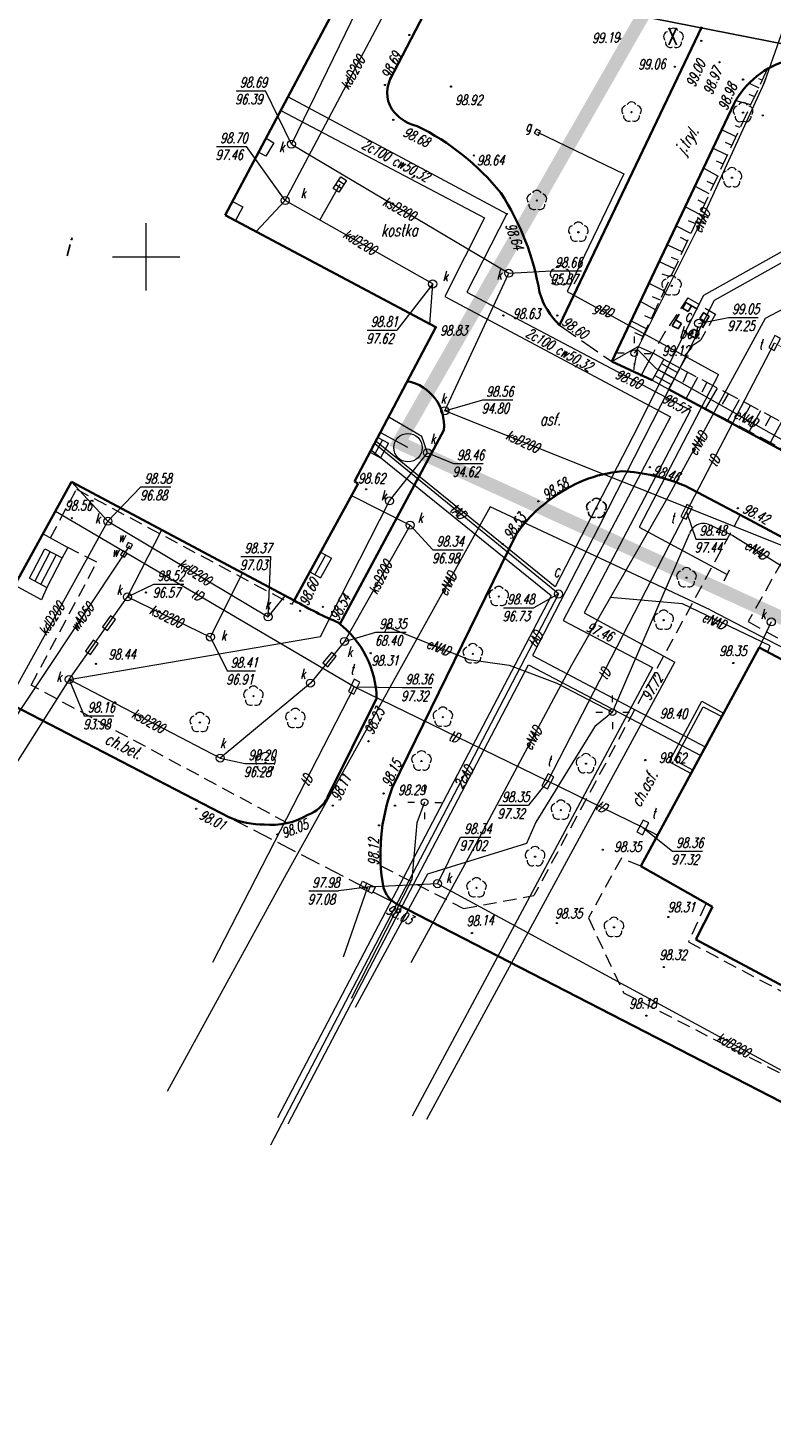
# Model space of a CAD drawing. Header units: metres. Extents: x 7502830 to 7503431, y 5814286 to 5814698.
# Tile 10 of 20: x 7503091 to 7503146, y 5814413 to 5814517. Entities that reach past the tile are written whole.
import ezdxf
from ezdxf.enums import TextEntityAlignment as Align

# ---------------------------------------------------------------- set-up
doc = ezdxf.new("R2010")
doc.units = ezdxf.units.M
doc.header["$MEASUREMENT"] = 0
for name, pattern in [('1', [0]), ('11', [3, 2.5, -0.5]), ('BUD', [0]), ('BUI', [0]), ('BUW', [1.5, 1, -0.5]), ('KOC', [1.5, 1, -0.5]), ('KOJ', [0]), ('KOU', [2, 1.5, -0.5]), ('PRZER1-1', [1, 0.5, -0.5]), ('SCH', [0]), ('SWT', [0]), ('UEB', [0]), ('UPC', [0]), ('UPE', [0]), ('UPG', [0]), ('UPK', [0]), ('UPT', [0]), ('UPW', [0]), ('WJD', [0]), ('WSD', [1.75, 1.25, -0.5]), ('WSQ', [1.75, 1.25, -0.5])]:
    doc.linetypes.add(name, pattern=pattern)
doc.layers.get('0').update_dxf_attribs({"linetype": 'CONTINUOUS'})
doc.layers.get('Defpoints').update_dxf_attribs({"linetype": 'CONTINUOUS'})
doc.layers.add('0_TXT', color=7, linetype='CONTINUOUS')
doc.layers.add('pomiar_18_12_2024', color=7, linetype='CONTINUOUS')
for name, color, linetype, lineweight in [('1_ view 1', 7, 'CONTINUOUS', 15), ('EBTPO_L_2', 7, 'CONTINUOUS', 15), ('EBTPO_L_4', 7, 'BUI', 25), ('EBTPO_L_6', 7, 'WJD', 18), ('EBUOA_T_1', 7, 'CONTINUOUS', 20), ('EBUPP_L_1', 7, 'BUD', 35), ('EBUPP_L_3', 7, '1', 35), ('KRZYZE_L_0', 7, '1', 18), ('SDROK_T_0', 7, 'CONTINUOUS', 18), ('SDROK_T_1', 7, 'CONTINUOUS', 18), ('SDRPK_L_0', 7, 'KOJ', 35), ('SDRPK_L_1', 7, '11', 15), ('SDRPK_L_2', 7, 'KOC', 18), ('SDRPK_L_3', 7, 'KOJ', 35), ('SDRPK_L_4', 7, 'KOU', 18), ('SDRPK_L_5', 7, '11', 18), ('SZZPZ_T_0', 3, 'CONTINUOUS', 18), ('UCCOA_T_0', 6, 'CONTINUOUS', 18), ('UCCOC_T_0', 6, 'CONTINUOUS', 15), ('UCCOO_T_0', 6, 'CONTINUOUS', 15), ('UCCPA_T_1', 6, 'CONTINUOUS', 18), ('UCCPOR_L_1', 6, 'UPC', 18), ('UEEOO_T_0', 1, 'CONTINUOUS', 15), ('UEEPA_T_1', 7, 'CONTINUOUS', 18), ('UEEPA_T_2', 1, 'CONTINUOUS', 18), ('UEEPA_T_3', 1, 'CONTINUOUS', 18), ('UEEPON_L_0', 1, 'UEB', 15), ('UEEPON_L_1', 1, 'UEB', 15), ('UGGOA_T_0', 30, 'CONTINUOUS', 18), ('UGGOO_T_0', 2, 'CONTINUOUS', 15), ('UGGPA_T_1', 7, 'CONTINUOUS', 18), ('UGGPON_L_1', 2, 'UPG', 15), ('UKKOA_T_0', 3, 'CONTINUOUS', 15), ('UKKOA_T_2', 34, 'CONTINUOUS', 15), ('UKKOC_T_0', 3, 'CONTINUOUS', 15), ('UKKOC_T_2', 34, 'CONTINUOUS', 15), ('UKKOO_T_0', 3, 'CONTINUOUS', 15), ('UKKOO_T_2', 34, 'CONTINUOUS', 15), ('UKKPA_L_5', 14, '11', 18), ('UKKPA_T_1', 7, 'CONTINUOUS', 18), ('UKKPA_T_5', 7, 'CONTINUOUS', 18), ('UKKPOD_L_1', 3, 'UPK', 18), ('UKKPOR_L_1', 34, 'UPK', 18), ('UTTOA_T_0', 30, 'CONTINUOUS', 15), ('UTTOC_T_0', 30, 'CONTINUOUS', 15), ('UTTOO_T_0', 30, 'CONTINUOUS', 15), ('UTTPA_T_1', 30, 'CONTINUOUS', 18), ('UTTPO_L_1', 30, 'UPT', 15), ('UWWOA_T_0', 150, 'CONTINUOUS', 15), ('UWWOO_T_0', 150, 'CONTINUOUS', 15), ('UWWPA_T_1', 7, 'CONTINUOUS', 18), ('UWWPO_L_1', 150, 'UPW', 15), ('WUKOS_T_1', 7, 'CONTINUOUS', 15), ('WUKPS_L_6', 7, 'WSQ', 18), ('WWRPH_T_0', 7, 'CONTINUOUS', 15), ('WWRPH_T_1', 7, 'CONTINUOUS', 18)]:
    doc.layers.add(name, color=color, linetype=linetype, lineweight=lineweight)
doc.styles.add('ARIAL', font='arial.ttf', dxfattribs={"width": 0.8})
doc.styles.get("Standard").update_dxf_attribs({"font": 'Simplex.SHX', "width": 0.75})
doc.styles.add('STYL_ARIAL', font='simplex', dxfattribs={"width": 0.75, "oblique": 0.1})
doc.dimstyles.get("Standard").update_dxf_attribs({"dimtxt": 1, "dimasz": 1, "dimexe": 1, "dimexo": 1, "dimgap": 1, "dimtad": 1, "dimtxsty": 'Standard', "dimcen": 2.5, "dimadec": 0, "dimazin": 0, "dimtfac": 1, "dimtmove": 0, "dimatfit": 3, "dimfxl": 1, "dimarcsym": 0})

# ---------------------------------------------------------------- blocks, each defined once
blk = doc.blocks.new('DLI')
at = {"color": 8, "linetype": 'Continuous', "lineweight": 5}
blk.add_circle((0, 0), 0.045, dxfattribs=at)
for centre, start, end in [((-0.36, 0.12), 102.1445, 221.86), ((0, 0.38), 30.1401, 149.8599), ((0.36, 0.12), 318.14, 77.8555), ((-0.22, -0.3), 174.1482, 293.8542), ((0.22, -0.3), 246.1458, 5.8518)]:
    blk.add_arc(centre, 0.375, start, end, dxfattribs=at)
blk = doc.blocks.new('WLZ')
at = {"linetype": 'Continuous'}
blk.add_circle((0, 0), 0.3, dxfattribs=at)
blk = doc.blocks.new('SLS')
at = {"linetype": 'Continuous'}
blk.add_circle((0, 0), 0.25, dxfattribs=at)
blk = doc.blocks.new('LAT')
at = {"linetype": 'Continuous'}
for p, q in [((0, 0.75), (0, 1.25)), ((-1.25, 0), (-0.75, 0)), ((0.75, 0), (1.25, 0)), ((0, -0.75), (0, -1.25))]:
    blk.add_line(p, q, dxfattribs=at)
blk = doc.blocks.new('ZAS')
at = {"linetype": 'Continuous'}
for p, q in [((0.175, 0.175), (-0.175, 0.175)), ((-0.175, 0.175), (-0.175, -0.175)), ((0.175, -0.175), (0.175, 0.175)), ((-0.175, -0.175), (0.175, -0.175))]:
    blk.add_line(p, q, dxfattribs=at)
blk = doc.blocks.new('KRA')
at = {"linetype": 'Continuous'}
for p, q in [((-0.525, -0.25), (-0.525, 0.25)), ((-0.525, 0.25), (0.525, 0.25)), ((-0.175, -0.25), (-0.175, 0.25)), ((0.175, -0.25), (0.175, 0.25)), ((0.525, 0.25), (0.525, -0.25)), ((0.525, -0.25), (-0.525, -0.25))]:
    blk.add_line(p, q, dxfattribs=at)
blk = doc.blocks.new('WLD')
at = {"linetype": 'Continuous'}
for p, q in [((0.5, 0.23), (-0.5, 0.23)), ((-0.5, 0.23), (-0.5, -0.23)), ((0.5, -0.23), (0.5, 0.23)), ((-0.5, -0.23), (0.5, -0.23))]:
    blk.add_line(p, q, dxfattribs=at)
blk = doc.blocks.new('WSP')
at = {"linetype": 'Continuous'}
blk.add_circle((0, 0), 0.045, dxfattribs=at)
blk = doc.blocks.new('fdsfdsgdgfd')
at = {"layer": 'EBTPO_L_2', "color": 8, "linetype": 'SWT'}
for p, q in [((-137.43, 91.87), (-136.87, 91.52)), ((-137.45, 90.52), (-138, 90.81)), ((-136.87, 91.52), (-137.45, 90.52)), ((-139.94, 87.14), (-139.18, 86.74)), ((-139.18, 86.74), (-139.72, 85.73))]:
    blk.add_line(p, q, dxfattribs=at)
at = {"layer": 'EBTPO_L_2', "color": 8, "linetype": 'SCH'}
for p, q in [((-107.83, 75.41), (-108.7, 73.85)), ((-108.01, 75.08), (-106.81, 74.43)), ((-107.83, 75.41), (-106.63, 74.75)), ((-108.5, 74.21), (-107.28, 73.54)), ((-108.25, 74.64), (-107.05, 73.98)), ((-106.6, 74.83), (-107.48, 73.18)), ((-108.7, 73.85), (-107.48, 73.18))]:
    blk.add_line(p, q, dxfattribs=at)
at = {"layer": 'EBTPO_L_4', "color": 8, "linetype": 'BUW'}
for p, q in [((-107.21, 77.9), (-106.2, 79.63)), ((-106.45, 79.2), (-106.02, 78.95)), ((-106.2, 79.63), (-104.46, 78.62)), ((-105.77, 79.38), (-106.02, 78.95)), ((-106.96, 78.33), (-106.53, 78.08)), ((-104.46, 78.62), (-105.43, 76.96)), ((-104.89, 78.87), (-105.15, 78.44)), ((-105.15, 78.44), (-104.72, 78.18)), ((-105.43, 76.96), (-107.21, 77.9)), ((-106.77, 77.67), (-106.53, 78.08)), ((-105.87, 77.2), (-105.64, 77.64)), ((-105.64, 77.64), (-105.18, 77.39))]:
    blk.add_line(p, q, dxfattribs=at)
at = {"layer": 'EBTPO_L_6', "color": 8, "linetype": 'SCH'}
for p, q in [((-128.78, 69.41), (-129.36, 68.31)), ((-129.13, 69.59), (-128.34, 69.17)), ((-128.34, 69.17), (-128.92, 68.08)), ((-129.7, 68.49), (-128.92, 68.08)), ((-154.04, 62.42), (-152.19, 61.39)), ((-155.05, 59.11), (-153.91, 61.31)), ((-153.5, 61.09), (-154.64, 58.89)), ((-153.05, 60.86), (-154.19, 58.66)), ((-153.91, 61.31), (-152.61, 60.63)), ((-152.61, 60.63), (-153.75, 58.43)), ((-152.19, 61.39), (-152.61, 60.63)), ((-133.02, 60.84), (-133.81, 59.38)), ((-133.39, 61.04), (-132.58, 60.6)), ((-132.58, 60.6), (-133.38, 59.15)), ((-134.18, 59.58), (-133.38, 59.15)), ((-154.16, 57.51), (-156.15, 58.6)), ((-155.05, 59.11), (-153.75, 58.43)), ((-153.75, 58.43), (-154.16, 57.51)), ((-107.45, 45.46), (-105.02, 49.96)), ((-107.04, 45.58), (-104.9, 49.55)), ((-105.02, 49.96), (-103.39, 49.08)), ((-104.9, 49.55), (-103.53, 48.81)), ((-105.82, 44.58), (-107.45, 45.46)), ((-105.68, 44.84), (-107.04, 45.58))]:
    blk.add_line(p, q, dxfattribs=at)
at = {"layer": 'EBUPP_L_1', "color": 8, "linetype": 'BUD'}
for p, q in [((-124.81, 77.79), (-140.48, 86.13)), ((-151.91, 66.29), (-159.63, 52.28)), ((-135.34, 57.45), (-151.91, 66.29)), ((-135.34, 57.45), (-130.59, 66.17)), ((-130.85, 66.31), (-130.59, 66.17)), ((-100.75, 53.96), (-109.55, 37.69)), ((-52.39, 28.1), (-100.75, 53.96)), ((-109.55, 37.69), (-104.22, 34.66)), ((-104.22, 34.66), (-105.46, 32.22)), ((-105.46, 32.22), (-67.78, 12.12))]:
    blk.add_line(p, q, dxfattribs=at)
at = {"layer": 'EBUPP_L_3', "color": 8, "linetype": 'BUD'}
for p, q in [((-140.48, 86.13), (-130.44, 105.07)), ((-124.81, 77.79), (-130.85, 66.31))]:
    blk.add_line(p, q, dxfattribs=at)
at = {"layer": 'KRZYZE_L_0', "color": 8, "linetype": '1'}
for p, q in [((-146.36, 80.53), (-146.36, 85.53)), ((-148.86, 83.03), (-143.86, 83.03))]:
    blk.add_line(p, q, dxfattribs=at)
at = {"layer": 'SDRPK_L_0', "color": 8, "linetype": 'KOJ'}
for p, q in [((-352.56, 151.35), (-140.15, 41.3)), ((-125.06, 102.33), (-128.22, 96.2)), ((-105.02, 100.15), (-115.6, 77.95)), ((-102.64, 94.4), (-111.71, 75.23)), ((-111.71, 75.23), (-108.7, 73.85)), ((-107.48, 73.18), (-73.05, 54.55)), ((-102.16, 63.82), (-106.25, 65.98)), ((-91.41, 58.1), (-102.16, 63.82)), ((-118.8, 62.42), (-128.05, 43.52)), ((-132.86, 42.81), (-129.21, 50.17)), ((-127.78, 34.9), (-76.89, 8.7))]:
    blk.add_line(p, q, dxfattribs=at)
for centre, radius, start, end in [((-96.76, 91.25), 6.67, 105.1774, 151.8185), ((-126.15, 95.24), 2.28, 155.1271, 220.3124), ((-125.5, 95.86), 3.17, 221.2704, 257.4299), ((-134.21, 76.39), 18.23, 38.6831, 63.9281), ((-136.07, 77.24), 19.24, 9.4096, 33.2228), ((-111.66, 82.02), 5.67, 196.6953, 225.9241), ((-109.99, 56.85), 10.27, 95.3866, 127.8194), ((-111.83, 52.73), 14.38, 67.143, 86.4771), ((-110.78, 57.04), 9.65, 124.7789, 146.1672), ((-120.68, 82.47), 28.99, 239.6267, 246.9429), ((-136.54, 50), 7.33, 1.3013, 52.1323), ((-135.32, 44.09), 2.78, 290.9705, 332.5469), ((-114.59, 38.59), 14.34, 159.8834, 190.1194), ((-137.71, 46.84), 6.05, 246.2425, 271.2673), ((-137.01, 46.01), 5.25, 263.8264, 300.7713), ((-126.73, 36.68), 2.06, 197.1449, 239.4729)]:
    blk.add_arc(centre, radius, start, end, dxfattribs=at)
at = {"layer": 'SDRPK_L_1', "color": 8, "linetype": 'KOU'}
blk.add_line((-140.15, 41.3), (-127.78, 34.9), dxfattribs=at)
at = {"layer": 'SDRPK_L_2', "color": 8, "linetype": 'KOC'}
for p, q in [((-102.16, 63.82), (-117.51, 35.49)), ((-99.06, 60.34), (-101.56, 55.88)), ((-128.9, 37.71), (-122.74, 34.54))]:
    blk.add_line(p, q, dxfattribs=at)
at = {"layer": 'SDRPK_L_3', "color": 8, "linetype": 'KOJ'}
blk.add_line((-131.93, 55.75), (-124.21, 70.13), dxfattribs=at)
blk.add_arc((-127.59, 70.45), 3.4, 354.5578, 78.7825, dxfattribs=at)
at = {"layer": 'SDRPK_L_4', "color": 8, "linetype": 'KOU'}
blk.add_line((-115.61, 77.95), (-111.71, 75.23), dxfattribs=at)
at = {"layer": 'SDRPK_L_5', "color": 8, "linetype": 'KOC'}
for p, q in [((-106.04, 79.98), (-107.76, 77.42)), ((-106.04, 79.98), (-103.98, 78.76)), ((-103.98, 78.76), (-105.09, 76.86)), ((-107.76, 77.42), (-108.64, 75.87)), ((-106.6, 74.83), (-105.67, 76.45)), ((-105.67, 76.45), (-105.09, 76.86)), ((-107.83, 75.41), (-108.64, 75.87)), ((-153.49, 62.11), (-151.55, 65.75)), ((-151.55, 65.75), (-135.49, 57.17)), ((-150.03, 60.31), (-152.19, 61.39)), ((-154.92, 51.16), (-150.03, 60.31)), ((-135.49, 57.17), (-135.34, 57.45)), ((-101.56, 55.88), (-91.52, 50.32)), ((-135.85, 40.89), (-154.92, 51.16)), ((-111, 38.28), (-113.45, 33.83)), ((-109.55, 37.69), (-111, 38.28)), ((-122.74, 34.54), (-117.51, 35.49)), ((-104.71, 34.87), (-106.01, 32.05)), ((-113.45, 33.83), (-110.83, 28.26)), ((-106.01, 32.05), (-82.46, 19.55)), ((-110.83, 28.26), (-88.23, 16.67))]:
    blk.add_line(p, q, dxfattribs=at)
at = {"layer": 'UCCOC_T_0', "color": 8, "linetype": 'Continuous', "lineweight": 0}
for p, q in [((-105.25, 78.08), (-103.03, 78.52)), ((-103.03, 78.52), (-100.81, 78.52)), ((-115.68, 57.94), (-117.51, 56.92)), ((-119.76, 56.92), (-117.51, 56.92))]:
    blk.add_line(p, q, dxfattribs=at)
at = {"layer": 'UCCPOR_L_1', "color": 8, "linetype": 'UPC'}
for p, q in [((-135.8, 94.94), (-119.52, 86.22)), ((-136.35, 93.92), (-121.18, 85.92)), ((-82.24, 92.8), (-104.88, 80.16)), ((-83.79, 91.1), (-104.1, 79.79)), ((-121.18, 85.92), (-124.14, 80.07)), ((-119.52, 86.22), (-122.51, 80.4)), ((-122.51, 80.4), (-105.85, 71.62)), ((-124.14, 80.07), (-107.35, 71.12)), ((-104.1, 79.79), (-112.68, 62.93)), ((-104.88, 80.16), (-110.15, 69.67)), ((-107.35, 71.12), (-115.33, 55.96)), ((-105.85, 71.62), (-113.76, 56.53)), ((-115.92, 58.47), (-129.25, 69.29)), ((-110.15, 69.67), (-115.92, 58.47)), ((-116.21, 57.79), (-129.58, 68.6)), ((-112.68, 62.93), (-117.6, 53.35)), ((-116.21, 57.79), (-136.59, 18.95)), ((-113.76, 56.53), (-107.01, 52.87)), ((-115.33, 55.96), (-108.68, 52.48)), ((-117.6, 53.35), (-104.75, 46.56)), ((-135.8, 18.51), (-117.9, 52.66)), ((-108.68, 52.48), (-126.56, 19.09)), ((-125.47, 18.86), (-107.01, 52.87)), ((-117.9, 52.66), (-105.09, 45.93))]:
    blk.add_line(p, q, dxfattribs=at)
at = {"layer": 'UEEPON_L_0', "color": 8, "linetype": 'UPE'}
for p, q in [((-125.64, 42.44), (-126.21, 40.9)), ((-126.21, 40.9), (-126.59, 36.68)), ((-126.59, 36.68), (-131.11, 27.83))]:
    blk.add_line(p, q, dxfattribs=at)
at = {"layer": 'UEEPON_L_1', "color": 8, "linetype": 'UPE'}
for p, q in [((-96.24, 107.75), (-100.36, 95.99)), ((-100.36, 95.99), (-105.28, 85.24)), ((-83.79, 87.19), (-100.3, 78.45)), ((-105.28, 85.24), (-109.83, 76.15)), ((-100.3, 78.45), (-107.44, 65.32)), ((-109.83, 76.15), (-110.04, 75.86)), ((-109.83, 76.15), (-108.4, 74.72)), ((-108.4, 74.72), (-89.6, 64.09)), ((-107.44, 65.32), (-114.72, 52.65)), ((-120.75, 64.42), (-136.21, 36.59)), ((-104.4, 56.75), (-120.75, 64.42)), ((-104.6, 63.16), (-102.69, 62.3)), ((-111.65, 49.14), (-105.93, 62.41)), ((-102.69, 62.3), (-96.45, 58.38)), ((-106.45, 57.2), (-111.83, 57.68)), ((-99.93, 54.08), (-106.45, 57.2)), ((-104.4, 56.75), (-84.74, 46.55)), ((-128.63, 55.08), (-128.25, 55.81)), ((-128.4, 55.5), (-122.34, 53.07)), ((-100.1, 53.64), (-99.93, 54.08)), ((-122.34, 53.07), (-119.34, 52.65)), ((-114.72, 52.65), (-121.83, 39.31)), ((-119.34, 52.65), (-115.79, 51.3)), ((-115.79, 51.3), (-111.65, 49.14)), ((-111.65, 49.14), (-112.98, 48.09)), ((-112.98, 48.09), (-117.37, 40.97)), ((-117.37, 40.97), (-118.07, 39.37)), ((-121.83, 39.31), (-126.67, 30.48)), ((-118.07, 39.37), (-125.42, 37.08)), ((-136.21, 36.59), (-144.79, 20.92)), ((-125.42, 37.08), (-130.8, 27.17))]:
    blk.add_line(p, q, dxfattribs=at)
blk.add_arc((-104.88, 62.1), 1.09, 75.1834, 163.3635, dxfattribs=at)
at = {"layer": 'UGGPON_L_1', "color": 8, "linetype": 'UPG'}
for p, q in [((-117.24, 92.3), (-110.82, 89.2)), ((-110.82, 89.2), (-115.04, 80.45)), ((-115.04, 80.45), (-103.77, 74.28)), ((-103.77, 74.28), (-109.67, 62.91)), ((-109.67, 62.91), (-103.13, 59.4)), ((-103.35, 58.91), (-102.95, 59.73))]:
    blk.add_line(p, q, dxfattribs=at)
at = {"layer": 'UKKOC_T_0', "color": 8, "linetype": 'Continuous', "lineweight": 0}
for p, q in [((-141.12, 91.25), (-138.89, 91.25)), ((-136.01, 87.22), (-138.89, 91.25)), ((-125.04, 81.01), (-127.72, 77.58)), ((-129.92, 77.58), (-127.72, 77.58)), ((-149.21, 63.35), (-146.75, 65.91)), ((-146.75, 65.91), (-144.52, 65.91)), ((-139.31, 60.73), (-137.08, 60.73)), ((-137.29, 56.24), (-137.08, 60.73)), ((-124.68, 36.38), (-122.96, 39.85)), ((-122.96, 39.85), (-120.71, 39.85)), ((-134.26, 35.84), (-132.04, 35.84)), ((-129.9, 36.11), (-132.04, 35.84))]:
    blk.add_line(p, q, dxfattribs=at)
at = {"layer": 'UKKOC_T_2', "color": 8, "linetype": 'Continuous', "lineweight": 0}
for p, q in [((-139.66, 95.39), (-137.49, 95.39)), ((-135.55, 91.41), (-137.49, 95.39)), ((-119.38, 81.81), (-116.2, 81.99)), ((-116.2, 81.99), (-113.97, 81.99)), ((-124.14, 71.57), (-121.32, 72.38)), ((-121.32, 72.38), (-119.07, 72.38)), ((-125.43, 68.45), (-123.5, 67.66)), ((-123.5, 67.66), (-121.28, 67.66)), ((-126.72, 63.06), (-125.02, 61.23)), ((-125.02, 61.23), (-122.76, 61.23)), ((-147.76, 57.72), (-145.8, 58.67)), ((-145.8, 58.67), (-143.57, 58.67)), ((-141.58, 54.73), (-140.33, 52.21)), ((-131.61, 54.41), (-129.28, 55.1)), ((-129.28, 55.1), (-127.02, 55.1)), ((-140.33, 52.21), (-138.22, 52.21)), ((-152.09, 51.58), (-150.97, 48.88)), ((-150.97, 48.88), (-148.77, 48.88)), ((-140.85, 45.73), (-139.02, 45.33)), ((-139.02, 45.33), (-136.8, 45.33))]:
    blk.add_line(p, q, dxfattribs=at)
at = {"layer": 'UKKPA_L_5', "color": 8, "linetype": 'UPK'}
blk.add_circle((-126.88, 68.83), 1.06, dxfattribs=at)
at = {"layer": 'UKKPOD_L_1', "color": 8, "linetype": 'UPK'}
for p, q in [((-136.01, 87.22), (-125.27, 107.51)), ((-131.94, 88.41), (-133.45, 85.78)), ((-136.01, 87.22), (-138.18, 84.91)), ((-125.04, 81.01), (-136.01, 87.22)), ((-125.25, 78.02), (-125.04, 81.01)), ((-149.21, 63.35), (-151.91, 66.29)), ((-157.23, 48.84), (-149.21, 63.35)), ((-149.21, 63.35), (-137.29, 56.24)), ((-137.29, 56.24), (-136.01, 57.81)), ((-99.84, 55.86), (-100.75, 53.96)), ((-129.9, 36.11), (-131.71, 30.91)), ((-124.68, 36.38), (-129.9, 36.11)), ((-50.11, -4.13), (-124.68, 36.38))]:
    blk.add_line(p, q, dxfattribs=at)
at = {"layer": 'UKKPOR_L_1', "color": 8, "linetype": 'UPK'}
for p, q in [((-127.95, 107.04), (-135.55, 91.41)), ((-135.55, 91.41), (-119.38, 81.81)), ((-124.14, 71.57), (-119.38, 81.81)), ((-125.85, 69.65), (-128.3, 71.1)), ((-84.34, 55.66), (-124.14, 71.57)), ((-126.88, 68.83), (-128.91, 69.94)), ((-125.43, 68.45), (-125.85, 69.65)), ((-128.26, 64.87), (-125.43, 68.45)), ((-133.4, 54.77), (-128.26, 64.87)), ((-131.08, 65.26), (-126.72, 63.06)), ((-147.76, 57.72), (-145.2, 62.71)), ((-126.72, 63.06), (-131.61, 54.41)), ((-141.58, 54.73), (-139.2, 59.51)), ((-152.09, 51.58), (-147.76, 57.72)), ((-147.76, 57.72), (-141.58, 54.73)), ((-152.09, 51.58), (-133.4, 54.77)), ((-131.61, 54.41), (-134.14, 51.31)), ((-152.09, 51.58), (-173.96, 17.04)), ((-140.85, 45.73), (-152.09, 51.58)), ((-134.14, 51.31), (-140.85, 45.73))]:
    blk.add_line(p, q, dxfattribs=at)
at = {"layer": 'UTTOC_T_0', "color": 8, "linetype": 'Continuous', "lineweight": 0}
for p, q in [((-106.15, 64.05), (-105.46, 62.03)), ((-105.46, 62.03), (-103.18, 62.03)), ((-130.89, 51.04), (-127.32, 50.97)), ((-127.32, 50.97), (-125.1, 50.97)), ((-116.47, 44), (-117.92, 42.22)), ((-120.15, 42.22), (-117.92, 42.22)), ((-109.4, 40.57), (-107.19, 38.8)), ((-107.19, 38.8), (-104.97, 38.8))]:
    blk.add_line(p, q, dxfattribs=at)
at = {"layer": 'UTTPO_L_1', "color": 8, "linetype": 'UPT'}
for p, q in [((-106.15, 64.05), (-99.6, 76.62)), ((-115.68, 57.94), (-129.34, 69.12)), ((-130.89, 51.04), (-153.12, 64.09)), ((-116.47, 44), (-106.15, 64.05)), ((-115.68, 57.94), (-122.89, 44.08)), ((-130.89, 51.04), (-141.42, 30.51)), ((-116.47, 44), (-130.89, 51.04)), ((-122.89, 44.08), (-137.12, 16.91)), ((-109.4, 40.57), (-116.47, 44)), ((-109.4, 40.57), (-108.31, 39.98))]:
    blk.add_line(p, q, dxfattribs=at)
at = {"layer": 'UWWPO_L_1', "color": 8, "linetype": 'UPW'}
for p, q in [((-147.61, 61.53), (-148.03, 60.91)), ((-148.03, 60.91), (-169.42, 28.76))]:
    blk.add_line(p, q, dxfattribs=at)
at = {"layer": 'WUKPS_L_6', "color": 8, "linetype": 'WSD'}
for p, q in [((-100.14, 97), (-109.74, 76.36)), ((-109.74, 76.36), (-108.64, 75.87)), ((-106.56, 74.71), (-86.36, 64.01))]:
    blk.add_line(p, q, dxfattribs=at)
at = {"layer": 'WUKPS_L_6', "color": 8, "linetype": '1'}
for p, q in [((-101.48, 95.95), (-100.77, 95.61)), ((-100.53, 96.17), (-100.77, 96.27)), ((-101.5, 95.13), (-101.09, 94.97)), ((-102.48, 94.66), (-101.39, 94.36)), ((-102.53, 92.81), (-102.17, 92.67)), ((-103.54, 92.5), (-102.49, 91.98)), ((-104.16, 91.12), (-103.14, 90.61)), ((-103.27, 91.56), (-102.78, 91.35)), ((-104.87, 89.64), (-103.85, 89.05)), ((-103.95, 90.17), (-103.42, 89.96)), ((-104.64, 88.65), (-104.14, 88.43)), ((-105.5, 88.3), (-104.48, 87.74)), ((-106.23, 86.75), (-105.18, 86.21)), ((-105.31, 87.28), (-104.79, 87.01)), ((-106.02, 85.74), (-105.49, 85.51)), ((-106.92, 85.34), (-105.85, 84.78)), ((-106.62, 84.49), (-106.11, 84.23)), ((-107.56, 83.92), (-106.49, 83.42)), ((-108.18, 82.69), (-107.08, 82.16)), ((-107.29, 83.01), (-106.79, 82.8)), ((-107.99, 81.76), (-107.36, 81.56)), ((-108.96, 81.07), (-107.82, 80.51)), ((-109.61, 79.73), (-108.48, 79.1)), ((-108.71, 80.07), (-108.12, 79.82)), ((-110.28, 78.27), (-109.15, 77.69)), ((-109.28, 78.66), (-108.78, 78.43)), ((-110.03, 77.39), (-109.41, 77.13)), ((-111.71, 75.23), (-109.74, 76.36)), ((-110.03, 74.91), (-109.74, 76.36)), ((-109.55, 74.15), (-108.64, 75.87)), ((-106.08, 74.45), (-106.43, 73.68)), ((-105.34, 74.06), (-106.2, 72.46)), ((-104.64, 73.67), (-105, 72.95)), ((-103.86, 73.25), (-104.76, 71.72)), ((-103.05, 72.84), (-103.5, 72.06)), ((-102.22, 72.38), (-103.09, 70.82)), ((-101.41, 71.94), (-101.74, 71.38)), ((-100.64, 71.58), (-101.51, 69.99)), ((-99.89, 71.14), (-100.3, 70.44)), ((-99.08, 70.76), (-99.91, 69.24))]:
    blk.add_line(p, q, dxfattribs=at)
at = {"layer": 'WUKPS_L_6', "color": 8, "linetype": 'WSQ'}
blk.add_line((-87.17, 62.51), (-107.48, 73.18), dxfattribs=at)
at = {"layer": 'SZZPZ_T_0', "color": 8, "rotation": 0.009142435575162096}
for p in [(-107.12, 99.29), (-110.24, 93.8), (-101.94, 93.76), (-102.77, 88.92), (-117.29, 87.22), (-114.2, 84.86), (-115.56, 81.63), (-107.26, 80.87), (-106.15, 59.15), (-120.12, 57.75), (-107.85, 55.99), (-122.05, 53.49), (-138.38, 50.33), (-142.37, 48.37), (-135.26, 48.67), (-124.28, 48.77), (-137.48, 45.38), (-125.87, 45.51), (-113.63, 45.31), (-115.5, 41.85), (-117.42, 38.39), (-121.78, 36.07), (-111.55, 33.13)]:
    blk.add_blockref('DLI', p, dxfattribs=at)
at = {"layer": 'UCCPA_T_1', "color": 8, "rotation": 0.009142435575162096}
for p in [(-105.25, 78.08), (-115.68, 57.94)]:
    blk.add_blockref('WLZ', p, dxfattribs=at)
at = {"layer": 'UEEPA_T_1', "color": 8}
for name, rotation in [('LAT', 359.9191008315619), ('SLS', 0.009142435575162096)]:
    blk.add_blockref(name, (-111.65, 49.14), dxfattribs=dict(at, rotation=rotation))
at = {"layer": 'UEEPA_T_2', "color": 8}
for name, rotation in [('LAT', 359.5194569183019), ('SLS', 0.009142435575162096)]:
    blk.add_blockref(name, (-125.64, 42.44), dxfattribs=dict(at, rotation=rotation))
at = {"layer": 'UEEPA_T_3', "color": 8}
for name, rotation in [('LAT', 358.8570538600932), ('SLS', 0.009142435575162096)]:
    blk.add_blockref(name, (-110.04, 75.86), dxfattribs=dict(at, rotation=rotation))
at = {"layer": 'UGGPA_T_1', "color": 8, "rotation": 332.3280981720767}
blk.add_blockref('ZAS', (-117.24, 92.3), dxfattribs=at)
at = {"layer": 'UKKPA_T_1', "color": 8}
for name, p, rotation in [('KRA', (-131.94, 88.41), 57.10405974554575), ('WLZ', (-136.01, 87.22), 0.009142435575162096), ('WLZ', (-125.04, 81.01), 0.009142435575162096), ('WLZ', (-149.21, 63.35), 0.009142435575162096), ('WLZ', (-137.29, 56.24), 0.009142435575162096), ('WLZ', (-99.84, 55.86), 0.009142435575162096), ('KRA', (-129.9, 36.11), 334.5822808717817), ('WLZ', (-124.68, 36.38), 0.009142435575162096)]:
    blk.add_blockref(name, p, dxfattribs=dict(at, rotation=rotation))
at = {"layer": 'UKKPA_T_5', "color": 8}
for name, p, rotation in [('WLZ', (-135.55, 91.41), 0.009142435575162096), ('WLZ', (-119.38, 81.81), 0.009142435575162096), ('WLZ', (-124.14, 71.57), 0.009142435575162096), ('WLZ', (-125.43, 68.45), 0.009142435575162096), ('WLZ', (-128.26, 64.87), 0.009142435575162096), ('WLZ', (-126.72, 63.06), 0.009142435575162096), ('WLZ', (-147.76, 57.72), 0.009142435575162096), ('WLD', (-149.13, 55.77), 53.60454402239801), ('WLD', (-150.4, 53.97), 54.82171105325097), ('WLZ', (-141.58, 54.73), 0.009142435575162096), ('WLZ', (-131.61, 54.41), 0.009142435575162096), ('WLD', (-132.71, 53.06), 50.75343181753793), ('WLZ', (-152.09, 51.58), 0.009142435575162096), ('WLZ', (-134.14, 51.31), 0.009142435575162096), ('WLZ', (-140.85, 45.73), 0.009142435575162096)]:
    blk.add_blockref(name, p, dxfattribs=dict(at, rotation=rotation))
at = {"layer": 'UTTPA_T_1', "color": 8}
for p, rotation in [((-99.6, 76.62), 62.43472186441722), ((-106.15, 64.05), 62.70970528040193), ((-130.89, 51.04), 63.95580499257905), ((-116.47, 44), 61.75954400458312), ((-109.4, 40.57), 61.90303261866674)]:
    blk.add_blockref('WLD', p, dxfattribs=dict(at, rotation=rotation))
at = {"layer": 'UWWPA_T_1', "color": 8}
for p, rotation in [((-147.61, 61.53), 335.3623840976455), ((-148.03, 60.91), 326.9853005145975)]:
    blk.add_blockref('ZAS', p, dxfattribs=dict(at, rotation=rotation))
at = {"layer": 'WWRPH_T_1', "color": 8, "rotation": 0.009142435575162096}
for p in [(-126.78, 99.54), (-111.09, 99.26), (-105.05, 99.1), (-107.02, 97.18), (-103.69, 97.51), (-128.59, 95.82), (-101.94, 96.22), (-123.68, 95.7), (-127.97, 93.22), (-100.47, 93.56), (-121.98, 90.57), (-119.52, 86.22), (-119.78, 78.66), (-115.77, 78.66), (-124.81, 77.79), (-108.88, 67.37), (-129.99, 65.73), (-117.18, 64.83), (-151.9, 63.58), (-102.33, 64.32), (-119.83, 61.66), (-146.37, 58.05), (-134.9, 56.69), (-133.21, 56.98), (-129.65, 53.53), (-150.09, 52.74), (-102.67, 52.8), (-129.82, 46.98), (-109.22, 45.58), (-128.69, 43.09), (-142.64, 41.96), (-132.47, 42.19), (-127.85, 42.19), (-129.03, 40.72), (-136.6, 40.04), (-112.38, 38.91), (-115.8, 33.45), (-107.5, 33.9), (-122.12, 32.71), (-107.84, 30.18), (-109.14, 26.56)]:
    blk.add_blockref('WSP', p, dxfattribs=at)
at = {"layer": 'EBUOA_T_1', "color": 8, "lineweight": 13, "oblique": 15, "width": 0.7}
blk.add_text('i', height=1.25, rotation=0.0091, dxfattribs=at).set_placement((-152.24, 83.77), align=Align.MIDDLE)
at = {"layer": 'SDROK_T_0', "color": 8, "oblique": 15, "width": 0.7}
for s, rotation, p in [('j.tryl.', 58.358, (-106.03, 91.63)), ('asf.', 0.3836, (-116.29, 70.94))]:
    blk.add_text(s, height=0.9, rotation=rotation, dxfattribs=at).set_placement(p, align=Align.MIDDLE)
at = {"layer": 'SDROK_T_1', "color": 8, "lineweight": 9, "oblique": 15, "width": 0.7}
for s, rotation, p in [('kostka', 0.5192, (-127.53, 85.01)), ('bet.', 359.0622, (-105.89, 77.4)), ('ch.bet.', 334.0669, (-148.03, 46.64)), ('ch.asf.', 61.1536, (-109.32, 43.47))]:
    blk.add_text(s, height=0.9, rotation=rotation, dxfattribs=at).set_placement(p, align=Align.MIDDLE)
at = {"layer": 'UCCOA_T_0', "color": 8, "oblique": 15, "width": 0.7}
for p in [(-106.29, 78.22), (-116.06, 59.21)]:
    blk.add_text('c', height=0.9, rotation=0.0091, dxfattribs=at).set_placement(p)
at = {"layer": 'UCCOC_T_0', "color": 8, "lineweight": 9, "oblique": 15, "width": 0.7}
for s, p in [('99.05', (-102.76, 79.52)), ('97.25', (-103.1, 78.27)), ('98.48', (-119.49, 57.92)), ('96.73', (-119.83, 56.67))]:
    blk.add_text(s, height=0.75, rotation=0.0091, dxfattribs=at).set_placement(p, align=Align.TOP_LEFT)
for s, rotation, p in [('97.46', 335.6154, (-113.67, 55.21)), ('97.72', 59.1714, (-108.88, 49.95))]:
    blk.add_text(s, height=0.75, rotation=rotation, dxfattribs=at).set_placement(p)
at = {"layer": 'UCCOO_T_0', "color": 8, "lineweight": 9, "oblique": 15, "width": 0.7}
for s, rotation, p in [('2c100 cw50,32', 331.9367, (-127.84, 90.09)), ('2cAD', 59.1714, (-122.73, 44.31))]:
    blk.add_text(s, height=0.75, rotation=rotation, dxfattribs=at).set_placement(p, align=Align.MIDDLE)
blk.add_text('2c100 cw50,32', height=0.75, rotation=330.893, dxfattribs=at).set_placement((-115.8, 75.81), align=Align.CENTER)
at = {"layer": 'UEEOO_T_0', "color": 8, "lineweight": 9, "oblique": 15, "width": 0.7}
for rotation, p in [(66.0468, (-105.05, 85.72)), (332.3371, (-101.74, 71.03)), (59.7529, (-105.31, 69.14)), (326.5438, (-100.95, 61.21)), (63.4443, (-123.94, 58.7)), (336.8106, (-104.1, 55.94)), (337.6805, (-124.61, 53.98)), (61.8961, (-117.62, 47.21))]:
    blk.add_text('eNAD', height=0.75, rotation=rotation, dxfattribs=at).set_placement(p, align=Align.MIDDLE)
at = {"layer": 'UGGOA_T_0', "color": 8, "oblique": 15, "width": 0.7}
blk.add_text('g', height=0.75, rotation=0.0091, dxfattribs=at).set_placement((-118.14, 92.38))
at = {"layer": 'UGGOO_T_0', "color": 8, "lineweight": 9, "oblique": 15, "width": 0.7}
blk.add_text('gBD', height=0.75, rotation=333.4441, dxfattribs=at).set_placement((-112.37, 78.99), align=Align.MIDDLE)
at = {"layer": 'UKKOA_T_0', "color": 8, "lineweight": 9, "oblique": 15, "width": 0.7}
for p in [(-134.87, 87.39), (-124.3, 81.21), (-150.17, 63.18), (-137.53, 56.82), (-100.64, 56.07), (-124.05, 36.44)]:
    blk.add_text('k', height=0.75, rotation=0.0091, dxfattribs=at).set_placement(p)
at = {"layer": 'UKKOA_T_2', "color": 8, "lineweight": 9, "oblique": 15, "width": 0.7}
for p in [(-136.47, 90.83), (-120.29, 81.35), (-124.44, 72.11), (-125.22, 69.11), (-128.89, 64.89), (-126.15, 63.23), (-148.57, 57.88), (-140.8, 54.47), (-131.41, 53.27), (-153.04, 51.4), (-134.9, 51.63), (-140.86, 46.47)]:
    blk.add_text('k', height=0.75, rotation=0.0091, dxfattribs=at).set_placement(p)
at = {"layer": 'UKKOC_T_0', "color": 8, "lineweight": 9, "oblique": 15, "width": 0.7}
for s, p in [('98.70', (-140.85, 92.25)), ('97.46', (-141.19, 91)), ('98.81', (-129.65, 78.58)), ('97.62', (-129.98, 77.33)), ('98.58', (-146.48, 66.91)), ('96.88', (-146.81, 65.66)), ('98.37', (-139.04, 61.73)), ('97.03', (-139.38, 60.48)), ('98.34', (-122.69, 40.85)), ('97.02', (-123.03, 39.6)), ('97.98', (-134, 36.84)), ('97.08', (-134.33, 35.59))]:
    blk.add_text(s, height=0.75, rotation=0.0091, dxfattribs=at).set_placement(p, align=Align.TOP_LEFT)
at = {"layer": 'UKKOC_T_2', "color": 8, "lineweight": 9, "oblique": 15, "width": 0.7}
for s, p in [('98.69', (-139.39, 96.39)), ('96.39', (-139.73, 95.14)), ('98.66', (-115.93, 82.99)), ('95.87', (-116.27, 81.74)), ('98.56', (-121.05, 73.38)), ('94.80', (-121.39, 72.13)), ('98.46', (-123.23, 68.66)), ('94.62', (-123.57, 67.41)), ('98.34', (-124.75, 62.23)), ('96.98', (-125.08, 60.98)), ('98.52', (-145.53, 59.67)), ('96.57', (-145.87, 58.42)), ('98.35', (-129.01, 56.1)), ('68.40', (-129.34, 54.85)), ('98.41', (-140.07, 53.21)), ('96.91', (-140.4, 51.96)), ('98.16', (-150.71, 49.88)), ('93.98', (-151.04, 48.63)), ('98.20', (-138.75, 46.33)), ('96.28', (-139.09, 45.08))]:
    blk.add_text(s, height=0.75, rotation=0.0091, dxfattribs=at).set_placement(p, align=Align.TOP_LEFT)
at = {"layer": 'UKKOO_T_0', "color": 8, "lineweight": 9, "oblique": 15, "width": 0.7}
for rotation, p in [(61.2695, (-130.99, 96.75)), (328.3077, (-130.45, 84.14)), (326.6313, (-142.74, 59.57)), (57.2098, (-153.4, 56.1)), (330.8749, (-102.65, 24.38))]:
    blk.add_text('kdD200', height=0.75, rotation=rotation, dxfattribs=at).set_placement(p, align=Align.MIDDLE)
at = {"layer": 'UKKOO_T_2', "color": 8, "lineweight": 9, "oblique": 15, "width": 0.7}
for rotation, p in [(331.8306, (-127.52, 86.62)), (335.3624, (-118.34, 69.3)), (62.9966, (-128.94, 59.18)), (334.6879, (-144.87, 56.28)), (331.3987, (-146.2, 48.5))]:
    blk.add_text('ksD200', height=0.75, rotation=rotation, dxfattribs=at).set_placement(p, align=Align.MIDDLE)
at = {"layer": 'UTTOA_T_0', "color": 8, "lineweight": 9, "oblique": 15, "width": 0.7}
for p in [(-100.77, 76.16), (-107.33, 63.24), (-131.18, 51.96), (-116.51, 45.15), (-108.73, 41.26)]:
    blk.add_text('t', height=0.75, rotation=0.0091, dxfattribs=at).set_placement(p)
at = {"layer": 'UTTOC_T_0', "color": 8, "lineweight": 9, "oblique": 15, "width": 0.7}
for s, p in [('98.48', (-105.19, 63.03)), ('97.44', (-105.53, 61.78)), ('98.36', (-127.06, 51.97)), ('97.32', (-127.39, 50.72)), ('98.35', (-119.88, 43.22)), ('97.32', (-120.22, 41.97)), ('98.36', (-106.92, 39.8)), ('97.32', (-107.26, 38.55))]:
    blk.add_text(s, height=0.75, rotation=0.0091, dxfattribs=at).set_placement(p, align=Align.TOP_LEFT)
at = {"layer": 'UTTOO_T_0', "color": 8, "lineweight": 9, "oblique": 15, "width": 0.7}
for s, rotation, p in [('tD', 63.0135, (-104.11, 67.85)), ('tAD', 320.7198, (-123.15, 64.07)), ('tD', 330.6514, (-142.57, 57.88)), ('tAD', 62.112, (-117.39, 54.57)), ('tD', 61.9368, (-112.26, 52)), ('tD', 341.156, (-123.45, 47.32)), ('tD', 60.9547, (-134.44, 44.08)), ('tD', 328.8242, (-112.49, 42.12))]:
    blk.add_text(s, height=0.75, rotation=rotation, dxfattribs=at).set_placement(p, align=Align.MIDDLE)
at = {"layer": 'UWWOA_T_0', "color": 8, "lineweight": 9, "oblique": 15, "width": 0.7}
for p in [(-148.45, 61.8), (-148.93, 60.7)]:
    blk.add_text('w', height=0.75, rotation=0.0091, dxfattribs=at).set_placement(p)
at = {"layer": 'UWWOO_T_0', "color": 8, "lineweight": 9, "oblique": 15, "width": 0.7}
blk.add_text('wAD50', height=0.75, rotation=54.1272, dxfattribs=at).set_placement((-151.15, 56.22), align=Align.MIDDLE)
at = {"layer": 'WUKOS_T_1', "color": 8, "lineweight": 9, "oblique": 15, "width": 0.7}
for s, rotation, p in [('99.19', 1.7626, (-112.16, 99.34)), ('99.06', 1.1216, (-108.73, 97.37)), ('98.97', 67.2583, (-104.21, 96.11)), ('98.63', 0.0091, (-118.06, 78.8)), ('98.44', 0.9258, (-148.15, 53.45))]:
    blk.add_text(s, height=0.75, rotation=rotation, dxfattribs=at).set_placement(p, align=Align.MIDDLE)
for s, rotation, p in [('98.69', 64.4841, (-128.21, 96.2)), ('99.00', 65.7721, (-105.54, 95.6)), ('98.92', 0.0091, (-123.37, 94.33)), ('98.98', 67.5241, (-103.14, 93.88)), ('98.68', 333.7383, (-127.32, 92.06)), ('98.64', 0.0091, (-121.74, 89.84)), ('98.64', 289.4827, (-119.64, 85.38)), ('98.60', 325.5232, (-115.49, 78.02)), ('98.83', 0.0091, (-124.49, 77.18)), ('99.12', 0.0091, (-107.95, 75.67)), ('98.60', 335.0279, (-111.52, 74.02)), ('98.57', 330.348, (-108.02, 72.26)), ('98.62', 0.0091, (-130.59, 66.17)), ('98.46', 342.3056, (-108.73, 66.86)), ('98.58', 31.0619, (-116.59, 64.91)), ('98.56', 0.0091, (-152.41, 64.15)), ('98.42', 332.8304, (-102.04, 64.04)), ('98.53', 54.0422, (-119.23, 61.94)), ('98.60', 65.0495, (-134.33, 57)), ('98.54', 60.6111, (-132.09, 55.89))]:
    blk.add_text(s, height=0.75, rotation=rotation, dxfattribs=at).set_placement(p)
at = {"layer": 'WWRPH_T_0', "color": 8, "lineweight": 9, "oblique": 15, "width": 0.7}
for s, rotation, p in [('98.31', 0.0091, (-129.6, 52.61)), ('98.35', 0.0091, (-103.71, 53.33)), ('98.23', 63.4443, (-129.5, 47.4)), ('98.15', 64.3055, (-128.21, 43.53)), ('98.11', 63.7558, (-131.97, 42.46)), ('98.29', 0.0091, (-127.61, 42.98)), ('98.01', 333.4795, (-142.49, 41.25)), ('98.05', 22.3271, (-136.1, 39.74)), ('98.12', 89.3334, (-129.08, 37.73)), ('98.03', 334.0033, (-128.57, 34.18)), ('98.31', 0.0091, (-107.54, 34.26)), ('98.32', 0.0091, (-108.17, 30.71))]:
    blk.add_text(s, height=0.75, rotation=rotation, dxfattribs=at).set_placement(p)
for s, rotation, p in [('98.40', 358.5404, (-107.11, 49.04)), ('98.62', 359.3654, (-107.18, 45.75)), ('98.35', 359.4529, (-110.53, 39.13)), ('98.35', 0.0091, (-114.92, 34.17)), ('98.14', 2.6846, (-121.51, 33.64)), ('98.18', 0.6832, (-109.4, 27.46))]:
    blk.add_text(s, height=0.75, rotation=rotation, dxfattribs=at).set_placement(p, align=Align.MIDDLE)
blk = doc.blocks.new('OTZL')
at = {"linetype": 'Continuous'}
blk.add_circle((0, 0), 0.045, dxfattribs=at)
for centre, start, end in [((-0.36, 0.12), 102.1445, 221.86), ((0, 0.38), 30.1401, 149.8599), ((0.36, 0.12), 318.14, 77.8555), ((-0.22, -0.3), 174.1482, 293.8542), ((0.22, -0.3), 246.1458, 5.8518)]:
    blk.add_arc(centre, 0.375, start, end, dxfattribs=at)
blk = doc.blocks.new('fdghgf')
at = {"layer": 'pomiar_18_12_2024', "color": 212, "true_color": 0xb300b3}
blk.add_point((-61.32, -44.89), dxfattribs=at)
blk.add_blockref('OTZL', (-61.32, -44.89), dxfattribs=at)
at = {"layer": 'pomiar_18_12_2024', "color": 212, "true_color": 0xb300b3, "style": 'STYL_ARIAL', "width": 0.75}
blk.add_text('X', height=1.25, dxfattribs=at).set_placement((-56.05, -10.76), align=Align.BOTTOM_LEFT)
blk = doc.blocks.new('*D1696')
at = {"layer": '0_TXT', "color": 0, "linetype": 'Continuous', "lineweight": -2}
for p, q in [((7503115.94, 5814522.1), (7503116.17, 5814523.27)), ((7503116.1, 5814522), (7503147.61, 5814515.81)), ((7503183.34, 5814508.78), (7503151.84, 5814514.97)), ((7503183.53, 5814508.8), (7503183.76, 5814509.97))]:
    blk.add_line(p, q, dxfattribs=at)
at = {"layer": '0_TXT', "color": 0, "linetype": 'Continuous'}
for points in [[(7503116.11, 5814522.03), (7503116.09, 5814521.98), (7503115.92, 5814522.04)], [(7503183.34, 5814508.75), (7503183.35, 5814508.81), (7503183.52, 5814508.74)]]:
    blk.add_solid(points, dxfattribs=at)
at = {"layer": 'Defpoints', "color": 0, "linetype": 'Continuous'}
for p in [(7503115.92, 5814522.04), (7503183.52, 5814508.74), (7503183.52, 5814508.74)]:
    blk.add_point(p, dxfattribs=at)
at = {"layer": '0_TXT', "color": 0, "linetype": 'Continuous', "insert": (7503149.72, 5814515.39), "char_height": 1.5, "attachment_point": 5, "style": 'ARIAL', "bg_fill": 3, "box_fill_scale": 1.25, "bg_fill_color": 256, "bg_fill_true_color": 13158600, "bg_fill_transparency": 0}
blk.add_mtext('\\A1;{\\C12;\\c205;68,90}', dxfattribs=at)

msp = doc.modelspace()

# ---------------------------------------------------------------- linework, layer by layer
at = {"color": 7, "linetype": 'PRZER1-1', "lineweight": 50, "ltscale": 2, "const_width": 1}
msp.add_lwpolyline([(7503162.27208, 5814562.22132), (7503118.80192, 5814486.17118), (7503250.6722, 5814425.83659), (7503279.99397, 5814444.09346), (7503321.78158, 5814422.53233), (7503337.75453, 5814461.85046), (7503162.27208, 5814562.22132)], dxfattribs=at)
at = {"layer": '1_ view 1', "color": 24, "linetype": 'Continuous', "lineweight": 25, "true_color": 0x932525, "const_width": 0.05}
for points in [[(7503150.12393, 5814524.72442), (7503146.38824, 5814514.06843), (7503145.7051, 5814512.31591), (7503140.77593, 5814501.61008), (7503137.50765, 5814495.08305), (7503136.52706, 5814493.12474), (7503136.31927, 5814492.83374), (7503136.52706, 5814493.12474), (7503137.96133, 5814491.69093), (7503143.16119, 5814488.7496), (7503151.64564, 5814483.95031)], [(7503185.85768, 5814513.24174), (7503179.13923, 5814514.33496), (7503176.41699, 5814512.21464), (7503171.78242, 5814511.71511), (7503167.25255, 5814506.45624), (7503162.56632, 5814504.16311), (7503146.06352, 5814495.42291), (7503140.82471, 5814485.79439)]]:
    msp.add_lwpolyline(points, dxfattribs=at)
at = {"layer": '1_ view 1', "color": 227, "linetype": 'Continuous', "lineweight": 25, "true_color": 0x6d2c6c, "const_width": 0.05}
msp.add_lwpolyline([(7503137.65964, 5814487.72394), (7503142.25656, 5814496.76105), (7503186.73475, 5814521.3983), (7503187.04655, 5814521.02425), (7503188.18264, 5814521.63987), (7503187.91927, 5814522.1259), (7503190.39222, 5814523.6019), (7503191.06051, 5814523.24705), (7503191.36383, 5814523.83033), (7503190.18759, 5814524.38747), (7503141.47838, 5814497.12671), (7503136.93928, 5814488.09853)], dxfattribs=at)
at = {"layer": '1_ view 1', "color": 44, "linetype": 'Continuous', "lineweight": 25, "true_color": 0x9e691a, "const_width": 0.05}
msp.add_lwpolyline([(7503186.59244, 5814514.65474), (7503185.44385, 5814515.30165), (7503167.81984, 5814481.41884), (7503146.76005, 5814493.59202), (7503142.42104, 5814485.24795)], dxfattribs=at)

# ---------------------------------------------------------------- block references
at = {"linetype": 'Continuous'}
msp.add_blockref('fdsfdsgdgfd', (7503246.36, 5814416.97), dxfattribs=at)
at = {"layer": 'pomiar_18_12_2024', "linetype": 'Continuous'}
msp.add_blockref('fdghgf', (7503194.82806, 5814526.16801), dxfattribs=at)

# ---------------------------------------------------------------- next in the draw order: dimensions: what is measured, and where the dimension line sits
at = {"layer": '0_TXT', "linetype": 'Continuous'}
dim = msp.add_aligned_dim(p1=(7503115.92391, 5814522.03943), p2=(7503183.51806, 5814508.74257), distance=0, text='{\\C12;\\c205;68,90}', dimstyle='Standard', override={"dimtxt": 1.5, "dimasz": 0.18, "dimexe": 1.25, "dimexo": 0.0625, "dimgap": 0.09, "dimtad": 0, "dimtih": 1, "dimtoh": 1, "dimdec": 4, "dimzin": 0, "dimdsep": 46, "dimtxsty": 'ARIAL', "dimcen": 0.09, "dimtdec": 4, "dimtofl": 0, "dimtfill": 1, "dimtolj": 1, "dimtzin": 0}, dxfattribs=at)
dim.commit()
dim.dimension.update_dxf_attribs({"geometry": '*D1696', "text_midpoint": (7503149.72098, 5814515.391)})

doc.saveas('drawing.dxf')
